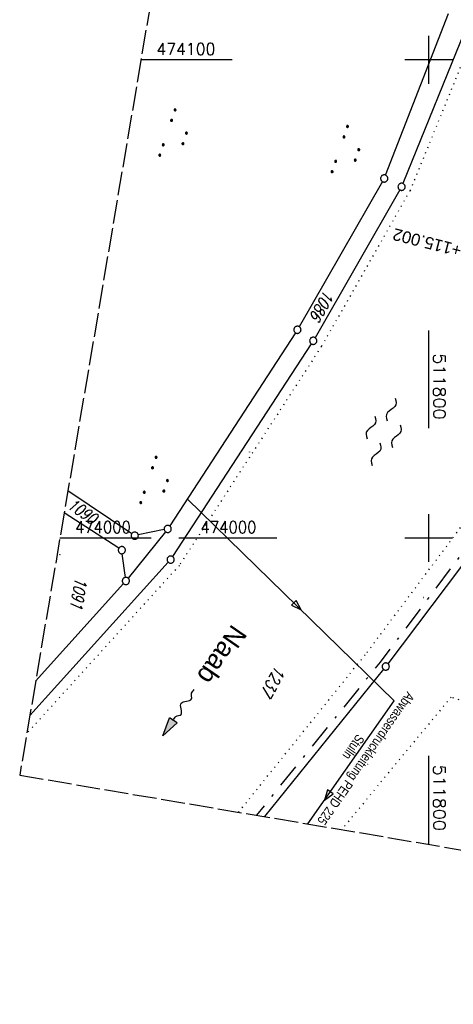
# Model space of a CAD drawing. Extents: x 511715 to 512121, y 473902 to 474680.
# Tile 1 of 21: x 511715 to 511805, y 473902 to 474108. Entities that reach past the tile are written whole.
import ezdxf
from ezdxf.enums import TextEntityAlignment as Align

# ---------------------------------------------------------------- set-up
doc = ezdxf.new("R2010")
doc.units = 0
doc.header["$LTSCALE"] = 10
doc.header["$MEASUREMENT"] = 0
for name, pattern in [('LT00', [0]), ('LT08', [0.42, 0.2, -0.1, 0.02, -0.1]), ('LT14', [0.6, 0.5, -0.1]), ('PUNKTX2_STR', [0.6, 0.1, -0.5])]:
    doc.linetypes.add(name, pattern=pattern)
doc.layers.get('0').update_dxf_attribs({"linetype": 'LT00'})
for name, color, linetype in [('--FLIEßRICHTPFEIL', 180, 'Continuous'), ('--WASSER_GRENZE', 180, 'PUNKTX2_STR'), ('--WASSER_NUTZUNG', 180, 'Continuous'), ('-EL-020', 250, 'LT00'), ('ABWASSERLTG', 24, 'LT00'), ('ABWASSERLTG_FLIEßPF', 26, 'Continuous'), ('ABWASSERLTG_TEXT', 26, 'Continuous'), ('DFK_FLUR_NR', 250, 'LT00'), ('DFK_GZPKT', 250, 'LT00'), ('DFK_KATASTER', 250, 'LT00'), ('DFK_NUTZUNG', 250, 'LT00'), ('DFK_TOPO-SYM', 252, 'LT00'), ('GEMEINDEGRENZE', 3, 'LT08'), ('GEWÄSSERNAME', 255, 'Continuous'), ('V91_RASTER', 250, 'LT00'), ('V92_RASTER', 250, 'LT00')]:
    doc.layers.add(name, color=color, linetype=linetype)
doc.layers.add('-BLATT_91-RAND', color=7, linetype='LT14', plot=False)
doc.styles.add('Arial', font='ARIAL.TTF')
doc.styles.add('Beschrift', font='ARIAL.TTF')
doc.styles.get("Standard").update_dxf_attribs({"font": 'romans.shx'})
doc.styles.add('Versorgungsltg', font='ARIAL.TTF', dxfattribs={"width": 0.8, "height": 2})

# ---------------------------------------------------------------- blocks, each defined once
blk = doc.blocks.new('SYMB7111')
at = {"color": 0, "linetype": 'ByBlock'}
for p, q in [((-0.125, 0.172895), (-0.125, 0.207105)), ((-0.12, 0.209164), (-0.12, 0.170836)), ((-0.115, 0.170204), (-0.115, 0.209796)), ((-0.11, 0.209164), (-0.11, 0.170836)), ((-0.105, 0.172895), (-0.105, 0.207105)), ((0.105, 0.172895), (0.105, 0.207105)), ((0.11, 0.209164), (0.11, 0.170836)), ((0.115, 0.170204), (0.115, 0.209796)), ((0.12, 0.209164), (0.12, 0.170836)), ((0.125, 0.172895), (0.125, 0.207105)), ((-0.13, 0.202919), (-0.13, 0.177081)), ((-0.1, 0.202919), (-0.1, 0.177081)), ((-0.095, 0.189874), (-0.095, 0.190146)), ((0.1, 0.202919), (0.1, 0.177081)), ((0.13, 0.202919), (0.13, 0.177081)), ((0.135, 0.189874), (0.135, 0.190146)), ((-0.515, -0.177081), (-0.515, -0.202919)), ((-0.51, -0.207105), (-0.51, -0.172895)), ((-0.505, -0.170836), (-0.505, -0.209164)), ((-0.5, -0.209796), (-0.5, -0.170204)), ((-0.495, -0.170836), (-0.495, -0.209164)), ((-0.49, -0.207105), (-0.49, -0.172895)), ((-0.485, -0.177081), (-0.485, -0.202919)), ((-0.48, -0.190126), (-0.48, -0.189854)), ((-0.285, -0.177081), (-0.285, -0.202919)), ((-0.28, -0.207105), (-0.28, -0.172895)), ((-0.275, -0.170836), (-0.275, -0.209164)), ((-0.27, -0.209796), (-0.27, -0.170204)), ((-0.265, -0.170836), (-0.265, -0.209164)), ((-0.26, -0.207105), (-0.26, -0.172895)), ((-0.255, -0.177081), (-0.255, -0.202919)), ((-0.25, -0.190126), (-0.25, -0.189854)), ((0.255, -0.177081), (0.255, -0.202919)), ((0.26, -0.207105), (0.26, -0.172895)), ((0.265, -0.170836), (0.265, -0.209164)), ((0.27, -0.209796), (0.27, -0.170204)), ((0.275, -0.170836), (0.275, -0.209164)), ((0.28, -0.207105), (0.28, -0.172895)), ((0.285, -0.177081), (0.285, -0.202919)), ((0.29, -0.190126), (0.29, -0.189854)), ((0.485, -0.177081), (0.485, -0.202919)), ((0.49, -0.207105), (0.49, -0.172895)), ((0.495, -0.170836), (0.495, -0.209164)), ((0.5, -0.209796), (0.5, -0.170204)), ((0.505, -0.170836), (0.505, -0.209164)), ((0.51, -0.207105), (0.51, -0.172895)), ((0.515, -0.177081), (0.515, -0.202919)), ((0.52, -0.190126), (0.52, -0.189854))]:
    blk.add_line(p, q, dxfattribs=at)
for points in [[(-0.095, 0.19), (-0.096981, 0.198678), (-0.10253, 0.205637), (-0.11055, 0.209499), (-0.11945, 0.209499), (-0.12747, 0.205637), (-0.133019, 0.198678), (-0.135, 0.19), (-0.133019, 0.181322), (-0.12747, 0.174363), (-0.11945, 0.170501), (-0.11055, 0.170501), (-0.10253, 0.174363), (-0.096981, 0.181322), (-0.095, 0.19)], [(0.135, 0.19), (0.133019, 0.198678), (0.12747, 0.205637), (0.11945, 0.209499), (0.11055, 0.209499), (0.10253, 0.205637), (0.096981, 0.198678), (0.095, 0.19), (0.096981, 0.181322), (0.10253, 0.174363), (0.11055, 0.170501), (0.11945, 0.170501), (0.12747, 0.174363), (0.133019, 0.181322), (0.135, 0.19)], [(-0.48, -0.19), (-0.481981, -0.181322), (-0.48753, -0.174363), (-0.49555, -0.170501), (-0.50445, -0.170501), (-0.51247, -0.174363), (-0.518019, -0.181322), (-0.52, -0.19), (-0.518019, -0.198678), (-0.51247, -0.205637), (-0.50445, -0.209499), (-0.49555, -0.209499), (-0.48753, -0.205637), (-0.481981, -0.198678), (-0.48, -0.19)], [(-0.25, -0.19), (-0.251981, -0.181322), (-0.25753, -0.174363), (-0.26555, -0.170501), (-0.27445, -0.170501), (-0.28247, -0.174363), (-0.288019, -0.181322), (-0.29, -0.19), (-0.288019, -0.198678), (-0.28247, -0.205637), (-0.27445, -0.209499), (-0.26555, -0.209499), (-0.25753, -0.205637), (-0.251981, -0.198678), (-0.25, -0.19)], [(0.29, -0.19), (0.288019, -0.181322), (0.28247, -0.174363), (0.27445, -0.170501), (0.26555, -0.170501), (0.25753, -0.174363), (0.251981, -0.181322), (0.25, -0.19), (0.251981, -0.198678), (0.25753, -0.205637), (0.26555, -0.209499), (0.27445, -0.209499), (0.28247, -0.205637), (0.288019, -0.198678), (0.29, -0.19)], [(0.52, -0.19), (0.518019, -0.181322), (0.51247, -0.174363), (0.50445, -0.170501), (0.49555, -0.170501), (0.48753, -0.174363), (0.481981, -0.181322), (0.48, -0.19), (0.481981, -0.198678), (0.48753, -0.205637), (0.49555, -0.209499), (0.50445, -0.209499), (0.51247, -0.205637), (0.518019, -0.198678), (0.52, -0.19)]]:
    blk.add_lwpolyline(points, dxfattribs=at)
blk = doc.blocks.new('SYMB7301')
at = {"color": 0, "linetype": 'ByBlock'}
for p, q in [((-0.128693, 0), (0, 0.128693)), ((0, -0.128693), (-0.128693, 0)), ((0, 0.128693), (0.128693, 0)), ((0.128693, 0), (0, -0.128693)), ((0.000059, -0.009738), (0.000059, 0.009897)), ((-0.00901, -0.004339), (-0.002225, -0.009749))]:
    blk.add_line(p, q, dxfattribs=at)
for points in [[(-0.002225, 0.009749), (-0.00901, 0.004339), (-0.00901, -0.004339)], [(0.01, 0), (0.006235, 0.007818), (-0.002225, 0.009749)], [(-0.002225, -0.009749), (0.006235, -0.007818), (0.01, 0)]]:
    blk.add_lwpolyline(points, dxfattribs=at)
blk = doc.blocks.new('SYMB7010')
at = {"color": 0, "linetype": 'ByBlock'}
for points in [[(-0.031408, 0.499213), (-0.093728, 0.49134), (-0.15457, 0.475719), (-0.212975, 0.452595), (-0.268021, 0.422333), (-0.31884, 0.385411), (-0.36463, 0.342411), (-0.40467, 0.29401), (-0.438329, 0.240973), (-0.465074, 0.184136), (-0.484486, 0.124395), (-0.496256, 0.062692), (-0.5002, 0)], [(-0.5002, 0), (-0.496256, -0.062692), (-0.484486, -0.124395), (-0.465075, -0.184136), (-0.438329, -0.240973), (-0.404671, -0.29401), (-0.36463, -0.342411), (-0.31884, -0.385411), (-0.268021, -0.422333), (-0.212975, -0.452595), (-0.154571, -0.475719), (-0.093728, -0.49134), (-0.031408, -0.499213), (0.031408, -0.499213)], [(0.5002, 0), (0.496256, 0.062692), (0.484485, 0.124395), (0.465074, 0.184136), (0.438329, 0.240973), (0.40467, 0.29401), (0.36463, 0.342411), (0.31884, 0.385411), (0.268021, 0.422333), (0.212975, 0.452595), (0.15457, 0.475719), (0.093728, 0.49134), (0.031408, 0.499213), (-0.031408, 0.499213)], [(0.031408, -0.499213), (0.093728, -0.491341), (0.15457, -0.475719), (0.212975, -0.452595), (0.268021, -0.422333), (0.31884, -0.385411), (0.36463, -0.342411), (0.404671, -0.294011), (0.438329, -0.240974), (0.465075, -0.184136), (0.484486, -0.124395), (0.496256, -0.062692), (0.500201, 0)]]:
    blk.add_lwpolyline(points, dxfattribs=at)
blk = doc.blocks.new('SYMB7250')
at = {"color": 0, "linetype": 'ByBlock'}
for points in [[(-0.25, 0.28), (-0.208333, 0.308889), (-0.166667, 0.331111), (-0.125, 0.34), (-0.083333, 0.331111), (-0.041667, 0.308889), (0, 0.28)], [(0, 0.28), (0.041667, 0.251111), (0.083333, 0.228889), (0.125, 0.22), (0.166667, 0.228889), (0.208333, 0.251111), (0.25, 0.28)], [(-0.74, 0), (-0.698333, 0.028889), (-0.656667, 0.051111), (-0.615, 0.06), (-0.573333, 0.051111), (-0.531667, 0.028889), (-0.49, 0)], [(-0.49, 0), (-0.448333, -0.028889), (-0.406667, -0.051111), (-0.365, -0.06), (-0.323333, -0.051111), (-0.281667, -0.028889), (-0.24, 0)], [(0.24, 0), (0.281667, 0.028889), (0.323333, 0.051111), (0.365, 0.06), (0.406667, 0.051111), (0.448333, 0.028889), (0.49, 0)], [(0.49, 0), (0.531667, -0.028889), (0.573333, -0.051111), (0.615, -0.06), (0.656667, -0.051111), (0.698333, -0.028889), (0.74, 0)], [(-0.25, -0.28), (-0.208333, -0.251111), (-0.166667, -0.228889), (-0.125, -0.22), (-0.083333, -0.228889), (-0.041667, -0.251111), (0, -0.28)], [(0, -0.28), (0.041667, -0.308889), (0.083333, -0.331111), (0.125, -0.34), (0.166667, -0.331111), (0.208333, -0.308889), (0.25, -0.28)]]:
    blk.add_lwpolyline(points, dxfattribs=at)
blk = doc.blocks.new('FLIEßRICHTPFEIL')
at = {"layer": '--FLIEßRICHTPFEIL'}
blk.add_hatch(color=256, dxfattribs=at).paths.add_polyline_path([(-1.95, 0.4875), (-1.95, -0.4875), (0, 0)])
for p, q in [((-1.95, 0.4875), (-1.95, -0.4875)), ((-1.95, 0.4875), (0, 0)), ((0, 0), (-1.95, -0.4875))]:
    blk.add_line(p, q, dxfattribs=at)
at = {"layer": '--FLIEßRICHTPFEIL', "start_tangent": (-1, 0), "end_tangent": (-1, 0)}
blk.add_spline([(-1.95, 0), (-2.4375, 0), (-2.925, 0.325), (-3.4125, 0), (-3.9, -0.325), (-4.3875, 0), (-4.875, 0.325), (-5.3625, 0), (-5.85, 0)], degree=3, dxfattribs=at)
blk = doc.blocks.new('ABWASSER-FLIEßPF')
at = {"layer": 'ABWASSERLTG_FLIEßPF'}
for p, q in [((0, 0), (-0.211, 0.07)), ((-0.211, 0.07), (-0.211, -0.07)), ((-0.211, -0.07), (0, 0))]:
    blk.add_line(p, q, dxfattribs=at)

msp = doc.modelspace()

# ---------------------------------------------------------------- linework, layer by layer
at = {"layer": '--WASSER_GRENZE', "ltscale": 0.2}
for p, q in [((511810.68, 474108.36), (511796.1, 474072.6)), ((511796.1, 474072.6), (511777.6, 474040.04)), ((511777.6, 474040.04), (511747.91, 473994.25)), ((511787.12, 473976.05), (511808.29, 474004.33)), ((511747.91, 473994.25), (511716.02, 473959.09)), ((511760.28, 473942.64), (511787.12, 473976.05))]:
    msp.add_line(p, q, dxfattribs=at)
msp.add_lwpolyline([(511827.99, 473931.17), (511837.97, 473954.71), (511804.68, 473966.72), (511781.81, 473938.99)], dxfattribs=at)
at = {"layer": '-BLATT_91-RAND'}
msp.add_lwpolyline([(511838.11, 474679.99), (511714.55, 473950.38), (511997.52, 473902.46), (512121.08, 474632.07), (511838.11, 474679.99)], dxfattribs=at)
at = {"layer": 'ABWASSERLTG', "flags": 128}
msp.add_lwpolyline([(511774.73, 473940.19), (511792.83, 473965.93), (511749.56, 474008.15)], dxfattribs=at)
at = {"layer": 'DFK_KATASTER'}
for p, q in [((511790.99, 474075.88), (511804.15, 474109.65)), ((511808.5, 474108.27), (511794.63, 474074.14)), ((511790.35, 474074.53), (511772.95, 474044.18)), ((511793.98, 474072.79), (511776.26, 474041.88)), ((511772.17, 474042.9), (511745.89, 474002.51)), ((511775.48, 474040.6), (511746.49, 473996.1)), ((511737.97, 474000.89), (511724.61, 474009.82)), ((511735.26, 473997.85), (511723.84, 474005.26)), ((511745.01, 474001.3), (511737.2, 473991.58)), ((511744.75, 474001.73), (511739.32, 474000.62)), ((511811.83, 474000.72), (511791.49, 473973.7)), ((511736.63, 473991.74), (511735.99, 473996.7)), ((511716.66, 473962.86), (511745.58, 473994.91)), ((511736.23, 473990.44), (511717.88, 473970.05)), ((511790.57, 473972.52), (511765.71, 473941.72))]:
    msp.add_line(p, q, dxfattribs=at)
at = {"layer": 'GEMEINDEGRENZE', "ltscale": 2.5, "flags": 128}
msp.add_lwpolyline([(511953.94, 474660.38), (511959.93, 474649.28), (511949.37, 474579.35), (511923.59, 474424.01), (511922.29, 474397.28), (511902.07, 474265.53), (511883.42, 474171.19), (511840.83, 474046.67), (511811.06, 474002.19), (511789.86, 473974.02), (511764.01, 473942)], dxfattribs=at)
at = {"layer": 'V91_RASTER'}
for p, q in [((511800, 474105), (511800, 474095)), ((511758.98, 474100), (511739.89, 474100)), ((511805, 474100), (511795, 474100)), ((511800, 474005), (511800, 473995)), ((511722.95, 474000), (511742.04, 474000)), ((511795, 474000), (511805, 474000)), ((511800, 473954.41), (511800, 473935.91))]:
    msp.add_line(p, q, dxfattribs=at)
at = {"layer": 'V92_RASTER'}
for p, q in [((511800, 474043.4), (511800, 474022.93)), ((511800, 474005), (511800, 473995)), ((511747.81, 474000), (511768.29, 474000)), ((511795, 474000), (511805, 474000)), ((511795, 474000), (511805, 474000))]:
    msp.add_line(p, q, dxfattribs=at)

# ---------------------------------------------------------------- block references
at = {"layer": '--FLIEßRICHTPFEIL', "xscale": 2.000000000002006, "yscale": 2.000000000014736, "zscale": 2, "rotation": 235.8714644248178}
msp.add_blockref('FLIEßRICHTPFEIL', (511744.45, 473958.62), dxfattribs=at)
at = {"layer": '--WASSER_NUTZUNG', "xscale": 9.999999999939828, "yscale": 10.00000000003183, "zscale": 10, "rotation": 251.2882999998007}
msp.add_blockref('SYMB7250', (511790.6, 474022.19), dxfattribs=at)
at = {"layer": 'ABWASSERLTG_FLIEßPF', "xscale": 10, "yscale": 10, "zscale": 10}
for p, rotation in [((511773.35, 473984.94), 315.7017056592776), ((511778.24, 473945.18), 234.8862552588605)]:
    msp.add_blockref('ABWASSER-FLIEßPF', p, dxfattribs=dict(at, rotation=rotation))
at = {"layer": 'DFK_GZPKT', "xscale": 1.499999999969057, "yscale": 1.5, "zscale": 1.5, "rotation": 251.2881100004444}
for p in [(511790.72, 474075.18), (511794.35, 474073.44), (511772.58, 474043.53), (511775.89, 474041.23), (511745.48, 474001.88), (511738.59, 474000.47), (511735.89, 473997.44), (511746.08, 473995.47), (511736.73, 473991), (511791.04, 473973.1)]:
    msp.add_blockref('SYMB7010', p, dxfattribs=at)
at = {"layer": 'DFK_NUTZUNG', "yscale": 10, "zscale": 10, "rotation": 251.28826}
for p, xscale in [((511747.21, 474084.17), 10), ((511783.24, 474080.71), 9.999999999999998), ((511743.24, 474011.51), 10)]:
    msp.add_blockref('SYMB7111', p, dxfattribs=dict(at, xscale=xscale))
at = {"layer": 'DFK_TOPO-SYM', "xscale": 0.1, "yscale": 0.1, "zscale": 0.1, "rotation": 359.99968}
for p in [(511762.56, 474017.98), (511722.96, 473996.49), (511798.97, 473987.52)]:
    msp.add_blockref('SYMB7301', p, dxfattribs=at)

# ---------------------------------------------------------------- texts
at = {"layer": '-EL-020', "style": 'Arial'}
msp.add_text(' km 151+115.002', height=2.5, rotation=-194.3555, dxfattribs=at).set_placement((511819.14, 474058.09))
at = {"layer": 'ABWASSERLTG_TEXT', "style": 'Versorgungsltg', "width": 0.8}
for s, rotation, p in [('Abwasserdruckleitung PEHD 225', 235.0686, (511786.08, 473954.43)), ('Stulln', 235.1803, (511783.49, 473956.81))]:
    msp.add_text(s, height=2, rotation=rotation, dxfattribs=at).set_placement(p, align=Align.CENTER)
at = {"layer": 'DFK_FLUR_NR', "oblique": 13.754, "width": 0.75}
for s, rotation, p in [('1086', 240.182, (511778.29, 474052.05)), ('1090', -35.3128, (511724.32, 474006.42)), ('1091', 260.388, (511726.21, 473991.83)), ('1237', 240.5376, (511768.1, 473973.44))]:
    msp.add_text(s, height=2.5, rotation=rotation, dxfattribs=at).set_placement(p)
at = {"layer": 'GEWÄSSERNAME', "style": 'Beschrift'}
msp.add_text('Naab', height=4, rotation=235.3587, dxfattribs=at).set_placement((511758.97, 473982.15))
at = {"layer": 'V91_RASTER'}
for s, rotation, width, p in [(' 474100', 0.001, 0.958, (511741.48, 474101)), (' 474000', 0.001, 0.908, (511724.54, 474001)), (' 511800', 270.001, 1.076, (511801, 473954.41))]:
    msp.add_text(s, height=2.5, rotation=rotation, dxfattribs=dict(at, width=width)).set_placement(p)
at = {"layer": 'V92_RASTER'}
for s, rotation, width, p in [(' 511800', 270.0018, 1.076, (511801, 474040.43)), (' 474000', 0.0018, 0.908, (511750.79, 474001))]:
    msp.add_text(s, height=2.5, rotation=rotation, dxfattribs=dict(at, width=width)).set_placement(p)

doc.saveas('drawing.dxf')
